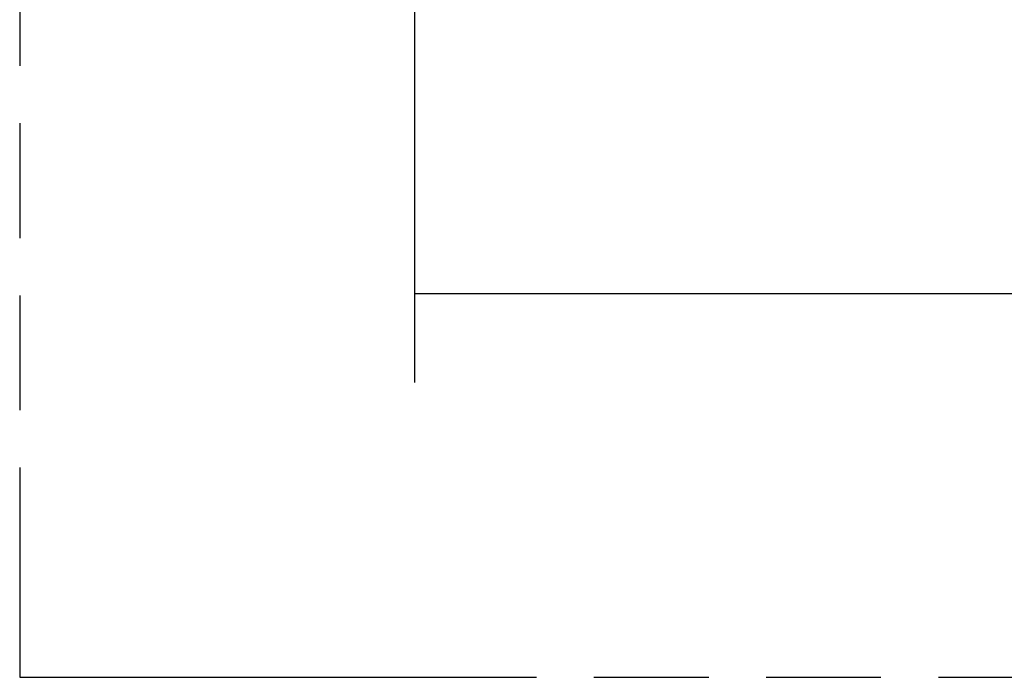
# Model space of a CAD drawing. Header units: millimetres. Extents: x 0 to 210, y 0 to 297.
# Tile 3 of 22: x 50 to 67, y 133 to 144. Entities that reach past the tile are written whole.
import ezdxf
from ezdxf.enums import TextEntityAlignment as Align

# ---------------------------------------------------------------- set-up
doc = ezdxf.new("R2010")
doc.units = ezdxf.units.MM
doc.header["$LTSCALE"] = 19.36
doc.linetypes.add('PHANTOM', pattern=[0.8, 0.45, -0.05, 0.1, -0.05, 0.1, -0.05])
doc.layers.get('0').update_dxf_attribs({"linetype": 'CONTINUOUS'})
doc.layers.add('DEFAULT_3', color=7, linetype='PHANTOM')
doc.layers.add('Z_DIM_2D', color=7, linetype='CONTINUOUS')
doc.styles.add('TEXTSTYLE_3', font='helveticaneueltw1g-ltcn.otf')
doc.dimstyles.new('DIMSTYLE_1', dxfattribs={"dimtxt": 2.1, "dimasz": 3.5, "dimexe": 1.5, "dimexo": 0, "dimgap": 0.525, "dimtad": 1, "dimdec": 3, "dimlfac": 2.857143, "dimdsep": 46, "dimtxsty": 'TEXTSTYLE_3', "dimblk": '_FILLED', "dimblk1": '_FILLED', "dimblk2": '_FILLED', "dimcen": 0.09, "dimclrt": 5, "dimadec": 3, "dimazin": 2, "dimtp": 0.5, "dimtm": 0.5, "dimtfac": 1, "dimtdec": 3, "dimtofl": 0, "dimtmove": 0, "dimatfit": 3, "dimldrblk": '_FILLED', "dimfxl": 1, "dimtolj": 1, "dimarcsym": 0})

# ---------------------------------------------------------------- blocks, each defined once
blk = doc.blocks.new('*D0')
at = {"layer": 'Z_DIM_2D', "color": 2, "linetype": 'CONTINUOUS'}
for p, q in [((56.786, 145.093), (56.786, 137.652)), ((119.506, 145.093), (119.506, 137.652)), ((56.786, 139.152), (88.146, 139.152)), ((119.506, 139.152), (88.146, 139.152))]:
    blk.add_line(p, q, dxfattribs=at)
at = {"layer": 'Z_DIM_2D', "color": 5, "linetype": 'CONTINUOUS', "style": 'TEXTSTYLE_3'}
blk.add_text('179.2', height=2.1, dxfattribs=at).set_placement((88.146, 139.677), align=Align.CENTER)
blk = doc.blocks.new('_FILLED')
at = {"color": 0, "linetype": 'BYBLOCK'}
blk.add_solid([(0, 0), (-1, 0.125), (-1, -0.125)], dxfattribs=at)
blk = doc.blocks.new('_NONE')

msp = doc.modelspace()

# ---------------------------------------------------------------- linework, layer by layer
at = {"layer": 'DEFAULT_3', "color": 7, "linetype": 'PHANTOM'}
for p, q in [((50.12864, 182.68), (50.12864, 132.68)), ((50.12864, 132.68), (150.12864, 132.68))]:
    msp.add_line(p, q, dxfattribs=at)

# ---------------------------------------------------------------- dimensions: what is measured, and where the dimension line sits
at = {"layer": 'Z_DIM_2D', "color": 2, "linetype": 'CONTINUOUS'}
dim = msp.add_linear_dim(base=(119.50574, 139.15169), p1=(56.78574, 145.09255), p2=(119.50574, 145.09255), dimstyle='DIMSTYLE_1', override={"dimblk1": 'NONE', "dimblk2": 'NONE', "dimsah": 1}, dxfattribs=at)
dim.commit()
dim.dimension.update_dxf_attribs({"geometry": '*D0', "text_midpoint": (88.18101, 139.15169), "dimtype": 160})

doc.saveas('drawing.dxf')
